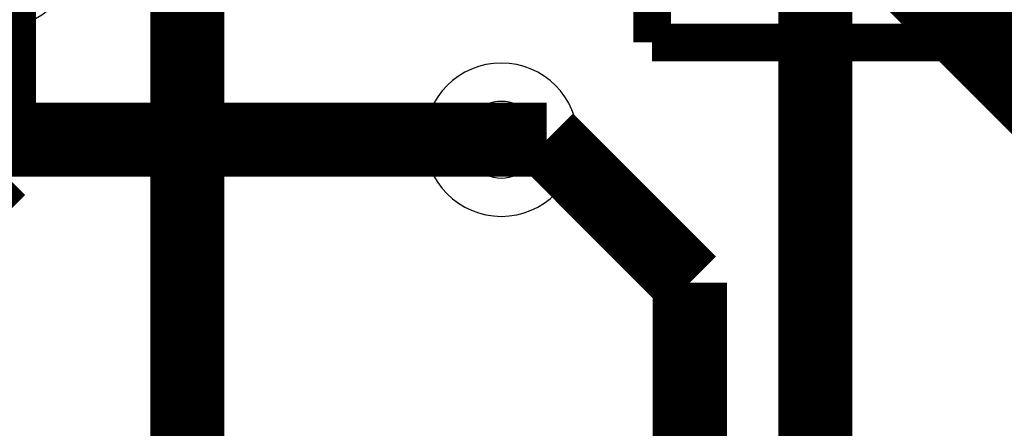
# Model space of a CAD drawing. Header units: millimetres. Extents: x -8 to 125, y -6 to 113.
# Tile 56 of 142: x 60.54 to 64.52, y 56.75 to 58.4. Entities that reach past the tile are written whole.
import ezdxf

# ---------------------------------------------------------------- set-up
doc = ezdxf.new("R2010")
doc.units = ezdxf.units.MM
for name, color, linetype, true_color in [('Bottom Layer', 7, 'Continuous', 0x0000ff), ('Hole Layer', 7, 'Continuous', 0x222222), ('Inner1', 7, 'Continuous', 0x999966), ('Multi-Layer', 7, 'Continuous', 0xc0c0c0), ('Top Layer', 7, 'Continuous', 0xff0000), ('Top Silkscreen Layer', 7, 'Continuous', 0xffcc00)]:
    doc.layers.add(name, color=color, linetype=linetype, true_color=true_color)

msp = doc.modelspace()

# ---------------------------------------------------------------- linework, layer by layer
at = {"layer": 'Bottom Layer', "const_width": 0.3}
msp.add_lwpolyline([(62.4841, 57.9121), (54.6101, 57.9121)], dxfattribs=at)
at = {"layer": 'Hole Layer'}
msp.add_lwpolyline([(62.3291, 57.9121, 1), (62.6391, 57.9121, 1)], format="xyb", close=True, dxfattribs=at)
at = {"layer": 'Inner1', "const_width": 1}
msp.add_lwpolyline([(76.4542, 46.7361), (55.8801, 67.3101)], dxfattribs=at)
at = {"layer": 'Multi-Layer'}
for points in [[(60.1421, 58.6741, 1), (60.7621, 58.6741, 1)], [(62.1741, 57.9121, 1), (62.7941, 57.9121, 1)]]:
    msp.add_lwpolyline(points, format="xyb", close=True, dxfattribs=at)
at = {"layer": 'Top Layer', "const_width": 0.3}
for points in [[(61.2141, 54.572), (61.2141, 73.4061)], [(63.7541, 58.9368), (63.7541, 54.5479)], [(60.4521, 58.6741), (60.4521, 57.794)], [(62.668, 57.9121), (62.4841, 57.9121)], [(63.2461, 57.334), (62.668, 57.9121)], [(60.2461, 57.588), (60.4521, 57.794)], [(63.2461, 54.54), (63.2461, 57.334)]]:
    msp.add_lwpolyline(points, dxfattribs=at)
at = {"layer": 'Top Silkscreen Layer', "const_width": 0.1524}
for points in [[(63.0935, 58.305), (63.0935, 59.2639)], [(63.0935, 58.305), (63.0935, 59.2639)], [(64.4147, 59.2639), (64.4147, 58.305)], [(64.4147, 59.2639), (64.4147, 58.305)], [(64.4147, 58.305), (63.0935, 58.305)], [(64.4147, 58.305), (63.0935, 58.305)]]:
    msp.add_lwpolyline(points, dxfattribs=at)

doc.saveas('drawing.dxf')
